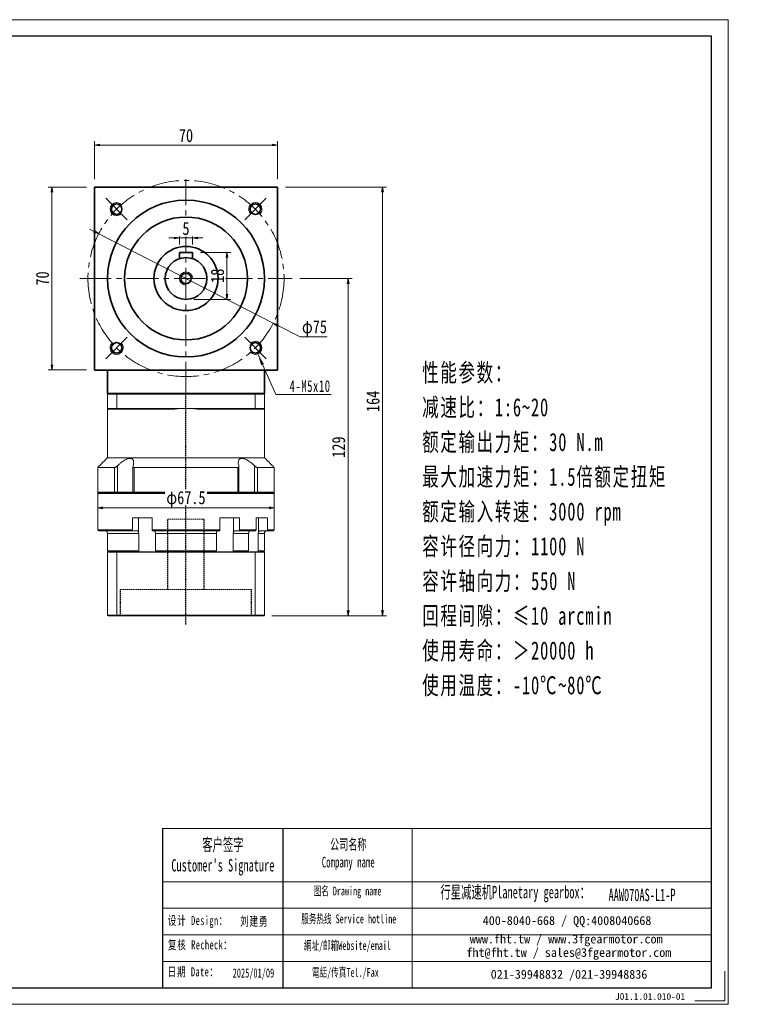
# Model space of a CAD drawing. Header units: millimetres. Extents: x -23 to 522, y -9 to 367.
# Tile 5 of 5: x 242 to 522, y -9 to 367. Entities that reach past the tile are written whole.
import ezdxf

# ---------------------------------------------------------------- set-up
doc = ezdxf.new("R2010")
doc.units = ezdxf.units.MM
doc.linetypes.add('DASHED', pattern=[0.75, 0.5, -0.25])
doc.linetypes.add('点画线', pattern=[18, 12, -2, 2, -2])
doc.layers.add('6文字层', color=3, linetype='Continuous')
doc.layers.add('7标注层', color=4, linetype='Continuous')
for name, color, linetype, lineweight in [('EB0_1', 7, 'Continuous', 35), ('SLD-0', 7, 'Continuous', 18), ('中心线层', 1, '点画线', 18), ('图框_外框线', 7, 'Continuous', 18), ('尺寸线层', 3, 'Continuous', 18), ('粗实线层', 7, 'Continuous', 35)]:
    doc.layers.add(name, color=color, linetype=linetype, lineweight=lineweight)
doc.styles.add('SLDTEXTSTYLE4', font='SimSun.ttf', dxfattribs={"width": 0.611111})
doc.styles.get("Standard").update_dxf_attribs({"font": 'SimSun.ttf'})
doc.styles.add('宋体', font='SimSun.ttf', dxfattribs={"width": 0.8})
doc.styles.add('标准', font='txt', dxfattribs={"width": 0.667})
doc.styles.add('样式 1', font='SimSun.ttf')
doc.dimstyles.new('A水平标注$0', dxfattribs={"dimtxt": 3.5, "dimasz": 2, "dimexe": 1.5, "dimexo": 3, "dimgap": 1.1, "dimtad": 1, "dimtoh": 1, "dimdec": 4, "dimdsep": 46, "dimtxsty": '宋体', "dimblk": 'OPEN', "dimcen": 3, "dimclrd": 3, "dimclre": 3, "dimclrt": 6, "dimadec": 0, "dimazin": 0, "dimtm": 1e-09, "dimtfac": 1, "dimtdec": 4, "dimtix": 1, "dimtmove": 0, "dimatfit": 3, "dimldrblk": 'OPEN', "dimfxl": 0, "dimlwd": 13, "dimlwe": 13, "dimarcsym": 0})
doc.dimstyles.new('D直径标注φ25', dxfattribs={"dimtxt": 3.5, "dimasz": 2, "dimexe": 1, "dimexo": 3, "dimtad": 1, "dimtoh": 1, "dimdec": 1, "dimdsep": 46, "dimtxsty": '宋体', "dimblk": 'OPEN', "dimcen": 3, "dimclrd": 3, "dimclre": 3, "dimclrt": 130, "dimadec": 0, "dimazin": 0, "dimtm": 1e-09, "dimtfac": 1, "dimtdec": 1, "dimtmove": 0, "dimatfit": 0, "dimldrblk": 'OPEN', "dimfxl": 0, "dimlwd": 13, "dimlwe": 13, "dimarcsym": 0})

# ---------------------------------------------------------------- blocks, each defined once
blk = doc.blocks.new('*X7')
at = {"layer": '尺寸线层', "linetype": 'Continuous'}
blk.add_hatch(color=0, dxfattribs=at).paths.add_polyline_path([(-35.18, 31.42), (-32.92, 27.49), (-33.95, 27.05)], flags=0)
at = {"layer": '尺寸线层', "color": 0, "linetype": 'Continuous'}
blk.add_line((-35.18, 31.42), (-21.93, 0), dxfattribs=at)
at = {"layer": '尺寸线层', "color": 0}
for p, q in [((0, 10.04), (40.1, 10.04)), ((0, 0), (0, 10.04)), ((-21.93, 0), (0, 0)), ((0, 0), (40.1, 0))]:
    blk.add_line(p, q, dxfattribs=at)
at = {"layer": '尺寸线层', "color": 0, "insert": (2.25, 0.9), "char_height": 4.5, "width": 75.7049, "attachment_point": 7, "line_spacing_factor": 1.15057, "style": '标准'}
blk.add_mtext('\\T1.1;4-M5x10\\P反面，H向孔位一致', dxfattribs=at)
blk = doc.blocks.new('_Open')
at = {"color": 0, "linetype": 'ByBlock', "lineweight": -2}
for p, q in [((-1, 0.17), (0, 0)), ((-1, -0.17), (0, 0)), ((0, 0), (-1, 0))]:
    blk.add_line(p, q, dxfattribs=at)
blk = doc.blocks.new('*D22')
at = {"layer": 'Defpoints', "color": 0, "transparency": 16777216}
for p in [(340.38, 319.54), (270.38, 303.49), (340.38, 303.49)]:
    blk.add_point(p, dxfattribs=at)
at = {"layer": '尺寸线层', "color": 3, "lineweight": 13, "transparency": 16777216}
for p, q in [((270.38, 306.49), (270.38, 321.04)), ((340.38, 306.49), (340.38, 321.04)), ((272.38, 319.54), (338.38, 319.54))]:
    blk.add_line(p, q, dxfattribs=at)
at = {"layer": '尺寸线层', "color": 3, "lineweight": 13, "transparency": 16777216, "xscale": 2, "yscale": 2, "zscale": 2, "rotation": 180}
blk.add_blockref('_Open', (270.38, 319.54), dxfattribs=at)
at = {"layer": '尺寸线层', "color": 3, "lineweight": 13, "transparency": 16777216, "xscale": 2, "yscale": 2, "zscale": 2}
blk.add_blockref('_Open', (340.38, 319.54), dxfattribs=at)
at = {"layer": '尺寸线层', "color": 6, "transparency": 16777216, "insert": (305.38, 323.14), "char_height": 5, "attachment_point": 5, "style": '宋体', "bg_fill": 3, "box_fill_scale": 1.1, "bg_fill_color": 256, "bg_fill_true_color": 13158600, "bg_fill_transparency": 0}
blk.add_mtext('70', dxfattribs=at)
blk = doc.blocks.new('*D23')
at = {"layer": 'Defpoints', "color": 0, "transparency": 16777216}
for p in [(254.12, 303.49), (270.38, 303.49), (270.38, 233.49)]:
    blk.add_point(p, dxfattribs=at)
at = {"layer": '尺寸线层', "color": 3, "lineweight": 13, "transparency": 16777216}
for p, q in [((267.38, 303.49), (252.62, 303.49)), ((254.12, 235.49), (254.12, 301.49)), ((267.38, 233.49), (252.62, 233.49))]:
    blk.add_line(p, q, dxfattribs=at)
at = {"layer": '尺寸线层', "color": 3, "lineweight": 13, "transparency": 16777216, "xscale": 2, "yscale": 2, "zscale": 2}
for p, rotation in [((254.12, 303.49), 90), ((254.12, 233.49), 270)]:
    blk.add_blockref('_Open', p, dxfattribs=dict(at, rotation=rotation))
at = {"layer": '尺寸线层', "color": 6, "transparency": 16777216, "insert": (250.52, 268.49), "char_height": 5, "attachment_point": 5, "rotation": 90, "style": '宋体', "bg_fill": 3, "box_fill_scale": 1.1, "bg_fill_color": 256, "bg_fill_true_color": 13158600, "bg_fill_transparency": 0}
blk.add_mtext('70', dxfattribs=at)
blk = doc.blocks.new('*D24')
at = {"layer": 'Defpoints', "color": 0, "transparency": 16777216}
for p in [(272, 285.58), (338.76, 251.4)]:
    blk.add_point(p, dxfattribs=at)
at = {"layer": '尺寸线层', "color": 3, "lineweight": 13, "transparency": 16777216}
for p, q in [((270.22, 286.49), (268.44, 287.4)), ((272, 285.58), (338.76, 251.4)), ((340.54, 250.49), (349.04, 246.14)), ((349.04, 246.14), (359.36, 246.14))]:
    blk.add_line(p, q, dxfattribs=at)
at = {"layer": '尺寸线层', "color": 3, "lineweight": 13, "transparency": 16777216, "xscale": 2, "yscale": 2, "zscale": 2}
for p, rotation in [((272, 285.58), 332.8898975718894), ((338.76, 251.4), 152.8898975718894)]:
    blk.add_blockref('_Open', p, dxfattribs=dict(at, rotation=rotation))
at = {"layer": '尺寸线层', "color": 130, "transparency": 16777216, "insert": (354.51, 249.37), "char_height": 5, "attachment_point": 5, "style": '宋体'}
blk.add_mtext('φ75', dxfattribs=at)
blk = doc.blocks.new('*X8')
at = {"layer": '尺寸线层', "linetype": 'Continuous'}
blk.add_hatch(color=0, dxfattribs=at).paths.add_polyline_path([(-9.87, 15.54), (-7.54, 11.66), (-8.57, 11.2)], flags=0)
at = {"layer": '尺寸线层', "color": 0, "linetype": 'Continuous'}
blk.add_line((-9.87, 15.54), (-3, 0), dxfattribs=at)
at = {"layer": '尺寸线层', "color": 0}
for p, q in [((-3, 0), (0, 0)), ((0, 0), (18.19, 0)), ((0, 0), (0, 0))]:
    blk.add_line(p, q, dxfattribs=at)
at = {"layer": '尺寸线层', "color": 0, "insert": (2.25, 0.9), "char_height": 4.5, "width": 31.8863, "attachment_point": 7, "line_spacing_factor": 1.15057, "style": '标准'}
blk.add_mtext('\\T1.1;4-M5x10', dxfattribs=at)
blk = doc.blocks.new('*D25')
at = {"layer": 'Defpoints', "color": 0, "transparency": 16777216}
for p in [(345.94, 268.49), (335.18, 139.49), (367.37, 139.49)]:
    blk.add_point(p, dxfattribs=at)
at = {"layer": '尺寸线层', "color": 3, "lineweight": 13, "transparency": 16777216}
for p, q in [((348.94, 268.49), (368.87, 268.49)), ((367.37, 266.49), (367.37, 141.49)), ((338.18, 139.49), (368.87, 139.49))]:
    blk.add_line(p, q, dxfattribs=at)
at = {"layer": '尺寸线层', "color": 3, "lineweight": 13, "transparency": 16777216, "xscale": 2, "yscale": 2, "zscale": 2}
for p, rotation in [((367.37, 268.49), 90), ((367.37, 139.49), 270)]:
    blk.add_blockref('_Open', p, dxfattribs=dict(at, rotation=rotation))
at = {"layer": '尺寸线层', "color": 6, "transparency": 16777216, "insert": (363.77, 203.99), "char_height": 5, "attachment_point": 5, "rotation": 90, "style": '宋体', "bg_fill": 3, "box_fill_scale": 1.1, "bg_fill_color": 256, "bg_fill_true_color": 13158600, "bg_fill_transparency": 0}
blk.add_mtext('129', dxfattribs=at)
blk = doc.blocks.new('*D26')
at = {"layer": 'Defpoints', "color": 0, "transparency": 16777216}
for p in [(340.38, 303.49), (380.5, 303.49), (335.18, 139.49)]:
    blk.add_point(p, dxfattribs=at)
at = {"layer": '尺寸线层', "color": 3, "lineweight": 13, "transparency": 16777216}
for p, q in [((343.38, 303.49), (382, 303.49)), ((380.5, 141.49), (380.5, 301.49)), ((338.18, 139.49), (382, 139.49))]:
    blk.add_line(p, q, dxfattribs=at)
at = {"layer": '尺寸线层', "color": 3, "lineweight": 13, "transparency": 16777216, "xscale": 2, "yscale": 2, "zscale": 2}
for p, rotation in [((380.5, 303.49), 90), ((380.5, 139.49), 270)]:
    blk.add_blockref('_Open', p, dxfattribs=dict(at, rotation=rotation))
at = {"layer": '尺寸线层', "color": 6, "transparency": 16777216, "insert": (376.9, 221.49), "char_height": 5, "attachment_point": 5, "rotation": 90, "style": '宋体', "bg_fill": 3, "box_fill_scale": 1.1, "bg_fill_color": 256, "bg_fill_true_color": 13158600, "bg_fill_transparency": 0}
blk.add_mtext('164', dxfattribs=at)
blk = doc.blocks.new('*D33')
at = {"layer": 'Defpoints', "color": 0, "transparency": 16777216}
for p in [(307.88, 278.49), (305.38, 260.49), (321.02, 260.49)]:
    blk.add_point(p, dxfattribs=at)
at = {"layer": '尺寸线层', "color": 3, "lineweight": 13, "transparency": 16777216}
for p, q in [((310.88, 278.49), (322.52, 278.49)), ((321.02, 276.49), (321.02, 262.49)), ((308.38, 260.49), (322.52, 260.49))]:
    blk.add_line(p, q, dxfattribs=at)
at = {"layer": '尺寸线层', "color": 3, "lineweight": 13, "transparency": 16777216, "xscale": 2, "yscale": 2, "zscale": 2}
for p, rotation in [((321.02, 278.49), 90), ((321.02, 260.49), 270)]:
    blk.add_blockref('_Open', p, dxfattribs=dict(at, rotation=rotation))
at = {"layer": '尺寸线层', "color": 6, "transparency": 16777216, "insert": (317.42, 269.53), "char_height": 5, "attachment_point": 5, "rotation": 90, "style": '宋体', "bg_fill": 3, "box_fill_scale": 1.1, "bg_fill_color": 256, "bg_fill_true_color": 13158600, "bg_fill_transparency": 0}
blk.add_mtext('18', dxfattribs=at)
blk = doc.blocks.new('*D34')
at = {"layer": 'Defpoints', "color": 0, "transparency": 16777216}
for p in [(302.88, 278.49), (307.88, 278.49)]:
    blk.add_point(p, dxfattribs=at)
at = {"layer": '尺寸线层', "color": 3, "lineweight": 13, "transparency": 16777216}
for p, q in [((300.88, 284.01), (298.88, 284.01)), ((302.88, 281.49), (302.88, 285.51)), ((307.88, 284.01), (302.88, 284.01)), ((307.88, 281.49), (307.88, 285.51)), ((309.88, 284.01), (311.88, 284.01))]:
    blk.add_line(p, q, dxfattribs=at)
at = {"layer": '尺寸线层', "color": 3, "lineweight": 13, "transparency": 16777216, "xscale": 2, "yscale": 2, "zscale": 2}
blk.add_blockref('_Open', (302.88, 284.01), dxfattribs=at)
at = {"layer": '尺寸线层', "color": 3, "lineweight": 13, "transparency": 16777216, "xscale": 2, "yscale": 2, "zscale": 2, "rotation": 180}
blk.add_blockref('_Open', (307.88, 284.01), dxfattribs=at)
at = {"layer": '尺寸线层', "color": 6, "transparency": 16777216, "insert": (305.38, 287.61), "char_height": 5, "attachment_point": 5, "style": '宋体', "bg_fill": 3, "box_fill_scale": 1.1, "bg_fill_color": 256, "bg_fill_true_color": 13158600, "bg_fill_transparency": 0}
blk.add_mtext('5', dxfattribs=at)
at = {"layer": 'Defpoints', "color": 0, "transparency": 16777216}
blk.add_point((302.88, 284.01), dxfattribs=at)
blk = doc.blocks.new('*D42')
at = {"layer": 'Defpoints', "color": 0, "transparency": 16777216}
for p in [(271.63, 191.49), (339.13, 191.49), (271.63, 180.76)]:
    blk.add_point(p, dxfattribs=at)
at = {"layer": '尺寸线层', "color": 3, "lineweight": 13, "transparency": 16777216}
for p, q in [((271.63, 188.49), (271.63, 179.76)), ((339.13, 188.49), (339.13, 179.76)), ((337.13, 180.76), (273.63, 180.76))]:
    blk.add_line(p, q, dxfattribs=at)
at = {"layer": '尺寸线层', "color": 3, "lineweight": 13, "transparency": 16777216, "xscale": 2, "yscale": 2, "zscale": 2, "rotation": 180}
blk.add_blockref('_Open', (271.63, 180.76), dxfattribs=at)
at = {"layer": '尺寸线层', "color": 3, "lineweight": 13, "transparency": 16777216, "xscale": 2, "yscale": 2, "zscale": 2}
blk.add_blockref('_Open', (339.13, 180.76), dxfattribs=at)
at = {"layer": '尺寸线层', "color": 130, "transparency": 16777216, "insert": (305.38, 183.99), "char_height": 5, "attachment_point": 5, "style": '宋体', "bg_fill": 3, "box_fill_scale": 1.1, "bg_fill_color": 256, "bg_fill_true_color": 13158600, "bg_fill_transparency": 0}
blk.add_mtext('φ67.5', dxfattribs=at)

msp = doc.modelspace()

# ---------------------------------------------------------------- linework, layer by layer
at = {"color": 7, "linetype": 'Continuous', "lineweight": 15}
for p, q in [((275.38053, 224.18846), (278.92302, 224.18846)), ((275.38053, 224.18846), (275.38053, 218.78846)), ((279.03665, 224.48846), (275.68053, 224.48846)), ((278.92302, 218.78846), (278.92302, 224.18846)), ((278.92302, 224.18846), (331.83804, 224.18846)), ((331.72441, 224.48846), (279.03665, 224.48846)), ((331.83804, 224.18846), (331.83804, 218.78846)), ((278.92302, 218.78846), (275.38053, 218.78846)), ((275.68053, 218.48846), (279.03665, 218.48846)), ((305.38053, 218.78846), (278.92302, 218.78846)), ((279.03665, 218.48846), (301.14851, 218.48846)), ((331.83804, 218.78846), (305.38053, 218.78846)), ((309.61255, 218.48846), (331.72441, 218.48846)), ((278.08866, 196.18846), (271.63053, 196.18846)), ((278.08866, 196.18846), (278.08866, 186.78846)), ((279.19895, 186.78846), (279.19895, 196.8579)), ((325.2354, 196.18846), (285.52566, 196.18846)), ((285.52566, 186.78846), (285.52566, 196.18846)), ((325.2354, 196.18846), (325.2354, 186.78846)), ((331.56211, 196.8579), (331.56211, 186.78846)), ((332.67241, 186.78846), (332.67241, 196.18846)), ((278.08866, 186.78846), (271.63053, 186.78846)), ((271.63053, 186.18846), (305.38053, 186.18846)), ((271.93053, 186.48846), (278.33125, 186.48846)), ((305.38053, 186.48846), (271.93053, 186.48846)), ((279.19895, 186.78846), (278.08866, 186.78846)), ((278.33125, 186.48846), (278.08866, 186.78846)), ((279.10846, 186.48846), (279.19895, 186.78846)), ((285.11395, 186.78846), (279.19895, 186.78846)), ((285.52566, 186.78846), (285.11395, 186.78846)), ((325.2354, 186.78846), (285.52566, 186.78846)), ((285.70215, 186.48846), (285.52566, 186.78846)), ((285.70215, 186.48846), (325.05892, 186.48846)), ((325.2354, 186.78846), (325.05892, 186.48846)), ((325.64711, 186.78846), (325.2354, 186.78846)), ((331.56211, 186.78846), (325.64711, 186.78846)), ((331.56211, 186.78846), (331.6526, 186.48846)), ((332.67241, 186.78846), (331.56211, 186.78846)), ((332.67241, 186.78846), (332.42981, 186.48846)), ((284.89374, 176.98846), (284.89374, 172.28846)), ((284.89374, 176.98846), (292.39645, 176.98846)), ((287.25786, 176.98846), (287.25786, 171.37185)), ((292.39645, 172.28846), (292.39645, 176.98846)), ((318.36461, 176.98846), (318.36461, 172.28846)), ((318.36461, 176.98846), (325.86732, 176.98846)), ((323.5032, 176.98846), (323.5032, 171.37185)), ((325.86732, 172.28846), (325.86732, 176.98846)), ((332.20131, 176.98846), (332.20131, 172.28846)), ((333.07688, 176.98846), (333.07688, 171.37185)), ((284.89374, 172.28846), (271.63053, 172.28846)), ((271.93053, 171.98846), (285.08678, 171.98846)), ((275.38053, 170.98846), (287.30767, 170.98846)), ((285.08678, 171.98846), (286.66343, 171.98846)), ((287.30767, 170.98846), (287.30767, 164.28846)), ((318.36461, 172.28846), (292.39645, 172.28846)), ((292.49917, 171.98846), (318.26189, 171.98846)), ((293.67983, 170.98846), (317.08124, 170.98846)), ((293.67983, 164.28846), (293.67983, 170.98846)), ((317.08124, 170.98846), (317.08124, 164.28846)), ((323.45339, 164.28846), (323.45339, 170.98846)), ((323.45339, 170.98846), (329.32571, 170.98846)), ((324.09763, 171.98846), (325.67428, 171.98846)), ((325.67428, 171.98846), (331.97125, 171.98846)), ((332.20131, 172.28846), (325.86732, 172.28846)), ((329.32571, 170.98846), (329.32571, 164.28846)), ((333.00468, 164.28846), (333.00468, 170.98846)), ((287.30767, 164.28846), (275.38053, 164.28846)), ((275.38053, 163.78846), (278.92302, 163.78846)), ((275.38053, 163.78846), (275.38053, 139.68846)), ((278.99872, 163.98846), (275.58053, 163.98846)), ((278.92302, 163.78846), (331.83804, 163.78846)), ((278.92302, 163.78846), (278.92302, 139.68846)), ((331.76234, 163.98846), (278.99872, 163.98846)), ((317.08124, 164.28846), (293.67983, 164.28846)), ((329.32571, 164.28846), (323.45339, 164.28846)), ((331.83804, 163.78846), (331.83804, 139.68846)), ((278.92302, 139.68846), (275.38053, 139.68846)), ((275.58053, 139.48846), (278.99872, 139.48846)), ((331.83804, 139.68846), (278.92302, 139.68846)), ((278.99872, 139.48846), (331.76234, 139.48846))]:
    msp.add_line(p, q, dxfattribs=at)
at = {"color": 1, "linetype": 'DASHED'}
msp.add_line((305.38053, 136.16354), (305.38053, 224.48846), dxfattribs=at)
at = {"color": 6, "linetype": 'DASHED', "lineweight": 15}
for p, q in [((298.38053, 176.48846), (312.38053, 176.48846)), ((280.38053, 149.48846), (330.38053, 149.48846))]:
    msp.add_line(p, q, dxfattribs=at)
at = {"color": 6, "linetype": 'DASHED'}
for p, q in [((298.38053, 149.48846), (298.38053, 176.48846)), ((312.38053, 149.48846), (312.38053, 176.48846)), ((280.38053, 139.48846), (280.38053, 149.48846)), ((330.38053, 139.48846), (330.38053, 149.48846))]:
    msp.add_line(p, q, dxfattribs=at)
msp.add_line((342.3722, 58.06346), (342.3722, -2.8178))
at = {"color": 7, "linetype": 'Continuous', "lineweight": 15}
for centre, radius, start, end in [((305.38053, 188.78846), 30, 90, 98.1096145), ((305.38053, 188.78846), 30, 81.8903855, 90), ((274.38053, 170.98846), 1, 0, 90)]:
    msp.add_arc(centre, radius, start, end, dxfattribs=at)
for points in [[(275.38053, 224.18846), (275.68053, 224.48846)], [(278.92302, 224.18846), (279.03665, 224.48846)], [(331.83804, 224.18846), (331.72441, 224.48846)], [(275.38053, 199.93846), (275.38053, 218.78846)], [(275.38053, 218.78846), (275.68053, 218.48846)], [(278.92302, 218.78846), (279.03665, 218.48846)], [(331.72441, 218.48846), (331.83804, 218.78846)], [(271.63053, 196.18846), (275.38053, 199.93846)], [(271.63053, 186.78846), (271.63053, 196.18846)], [(285.11395, 186.78846), (285.11395, 196.59866)], [(325.64711, 196.59654), (325.64711, 186.78846)], [(271.93053, 186.48846), (271.63053, 186.78846)], [(271.63053, 186.18846), (271.93053, 186.48846)], [(271.63053, 172.28846), (271.63053, 186.18846)], [(285.41395, 186.48846), (285.11395, 186.78846)], [(325.64711, 186.78846), (325.34711, 186.48846)], [(271.93053, 171.98846), (271.63053, 172.28846)], [(275.38053, 164.28846), (275.38053, 170.98846)], [(285.08678, 171.98846), (284.89374, 172.28846)], [(287.25786, 171.37185), (287.30767, 170.98846)], [(292.39645, 172.28846), (292.49917, 171.98846)], [(293.67983, 170.98846), (293.65438, 171.37185)], [(317.10668, 171.37185), (317.08124, 170.98846)], [(318.26189, 171.98846), (318.36461, 172.28846)], [(323.45339, 170.98846), (323.5032, 171.37185)], [(325.86732, 172.28846), (325.67428, 171.98846)], [(329.38385, 171.37185), (329.32571, 170.98846)], [(331.97125, 171.98846), (332.20131, 172.28846)], [(333.00468, 170.98846), (333.07688, 171.37185)], [(275.68053, 163.98846), (275.38053, 164.28846)], [(275.38053, 163.78846), (275.58053, 163.98846)], [(278.92302, 163.78846), (278.99872, 163.98846)], [(287.51541, 163.98846), (287.30767, 164.28846)], [(293.67983, 164.28846), (293.76569, 163.98846)], [(316.99537, 163.98846), (317.08124, 164.28846)], [(323.45339, 164.28846), (323.24565, 163.98846)], [(329.10662, 163.98846), (329.32571, 164.28846)], [(331.83804, 163.78846), (331.76234, 163.98846)], [(333.00468, 164.28846), (332.71523, 163.98846)], [(275.58053, 139.48846), (275.38053, 139.68846)], [(278.99872, 139.48846), (278.92302, 139.68846)], [(331.76234, 139.48846), (331.83804, 139.68846)]]:
    msp.add_open_spline(points, degree=1, dxfattribs=at)
for points, knots in [([(285.16053, 196.8579), (285.24685, 197.18259), (285.38771, 197.71241), (285.38792, 198.38218), (285.2884, 198.8475), (285.09532, 199.20775), (284.78276, 199.52134), (284.23843, 199.72806), (283.40998, 199.65868), (282.57635, 199.35306), (281.83088, 198.95568), (281.07599, 198.46673), (280.25883, 197.83749), (279.61342, 197.26175), (279.27247, 196.92953), (279.19895, 196.8579)], [0, 0, 0, 0, 1.111823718, 1.814206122, 2.515660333, 3.044836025, 3.573294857, 4.429537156, 5.288250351, 6.104434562, 6.713373, 7.323286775, 8.207714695, 9.093503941, 9.336985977, 9.336985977, 9.336985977, 9.336985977]), ([(331.56211, 196.8579), (331.39333, 197.02048), (331.05444, 197.34692), (330.46792, 197.85643), (329.8009, 198.38043), (329.11434, 198.84417), (328.46969, 199.20672), (327.92698, 199.4497), (327.42922, 199.6093), (326.99433, 199.68884), (326.59366, 199.69384), (326.25326, 199.62441), (325.97261, 199.48977), (325.71965, 199.27585), (325.5168, 198.95755), (325.37814, 198.47151), (325.36698, 197.84054), (325.47523, 197.26512), (325.57849, 196.92953), (325.60053, 196.8579)], [0, 0, 0, 0, 0.553902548, 1.112192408, 1.806376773, 2.51506714, 3.037171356, 3.572009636, 3.995519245, 4.430649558, 4.854541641, 5.292182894, 5.696545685, 6.110001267, 6.710526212, 7.328053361, 8.20046253, 9.097057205, 9.340373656, 9.340373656, 9.340373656, 9.340373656]), ([(279.19895, 196.8579), (279.07504, 196.74393), (278.8619, 196.54789), (278.53897, 196.3371), (278.27794, 196.21234), (278.15131, 196.19637), (278.08866, 196.18846)], [0, 0, 0, 0, 0.461690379, 0.794104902, 1.059065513, 1.318521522, 1.318521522, 1.318521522, 1.318521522]), ([(285.52566, 196.18846), (285.45719, 196.19547), (285.32056, 196.20944), (285.1765, 196.32331), (285.08798, 196.53219), (285.1336, 196.73697), (285.16053, 196.8579)], [0, 0, 0, 0, 0.1713953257, 0.3420313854, 0.5797240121, 0.9225193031, 0.9225193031, 0.9225193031, 0.9225193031]), ([(325.60053, 196.8579), (325.62651, 196.74393), (325.67121, 196.54789), (325.59443, 196.3371), (325.45372, 196.21234), (325.30767, 196.19637), (325.2354, 196.18846)], [0, 0, 0, 0, 0.3230947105, 0.5557211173, 0.741142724, 0.9227121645, 0.9227121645, 0.9227121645, 0.9227121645]), ([(332.67241, 196.18846), (332.61366, 196.19547), (332.49644, 196.20944), (332.24679, 196.32331), (331.91755, 196.53219), (331.69407, 196.73697), (331.56211, 196.8579)], [0, 0, 0, 0, 0.244975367, 0.488865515, 0.828599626, 1.318556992, 1.318556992, 1.318556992, 1.318556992]), ([(286.66343, 171.98846), (286.68806, 171.98711), (286.78481, 171.9818), (286.95048, 171.9043), (287.12929, 171.70578), (287.2208, 171.50468), (287.25367, 171.38687), (287.25786, 171.37185)], [0, 0, 0, 0, 0.0898846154, 0.3530449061, 0.6161572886, 0.8790264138, 0.9174460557, 0.9174460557, 0.9174460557, 0.9174460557]), ([(293.65438, 171.37185), (293.63615, 171.47137), (293.59967, 171.67058), (293.50602, 171.87977), (293.41437, 171.97736), (293.35705, 171.9857), (293.33809, 171.98846)], [0, 0, 0, 0, 0.2094481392, 0.4192300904, 0.6292069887, 0.7329719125, 0.7329719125, 0.7329719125, 0.7329719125]), ([(317.42298, 171.98846), (317.40987, 171.98711), (317.35839, 171.9818), (317.27024, 171.9043), (317.1751, 171.70578), (317.12641, 171.50468), (317.10891, 171.38687), (317.10668, 171.37185)], [0, 0, 0, 0, 0.0718302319, 0.2821316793, 0.4923948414, 0.7024636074, 0.7331662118, 0.7331662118, 0.7331662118, 0.7331662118]), ([(323.5032, 171.37185), (323.51843, 171.42191), (323.54933, 171.52348), (323.61536, 171.65733), (323.69452, 171.77418), (323.78473, 171.86783), (323.8846, 171.9368), (323.98962, 171.98038), (324.06198, 171.98579), (324.09763, 171.98846)], [0, 0, 0, 0, 0.129312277, 0.2623626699, 0.3919270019, 0.5252420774, 0.6549272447, 0.7883655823, 0.9180312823, 0.9180312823, 0.9180312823, 0.9180312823]), ([(330.09227, 171.98846), (330.0629, 171.98716), (329.99101, 171.98397), (329.8771, 171.95299), (329.75631, 171.89281), (329.64401, 171.80575), (329.5454, 171.69648), (329.46171, 171.56589), (329.41123, 171.45424), (329.38885, 171.38687), (329.38385, 171.37185)], [0, 0, 0, 0, 0.098079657, 0.240108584, 0.386257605, 0.528258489, 0.674384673, 0.816253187, 0.962246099, 1.004168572, 1.004168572, 1.004168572, 1.004168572])]:
    msp.add_open_spline(points, degree=3, knots=knots, dxfattribs=at)
at = {"layer": '7标注层', "color": 0}
msp.add_line((296.4468, 58.06346), (296.4468, -2.80739), dxfattribs=at)
at = {"layer": '中心线层'}
for p, q in [((305.38053, 224.6036), (305.38053, 306.48846)), ((282.93447, 290.93452), (274.695, 299.17399)), ((327.82659, 290.93452), (336.06606, 299.17399)), ((264.82567, 268.48846), (345.93539, 268.48846)), ((282.93447, 246.0424), (274.695, 237.80293)), ((327.82659, 246.0424), (336.06606, 237.80293))]:
    msp.add_line(p, q, dxfattribs=at)
msp.add_circle((305.38053, 268.48846), 37.5, dxfattribs=at)
at = {"layer": '图框_外框线'}
for p, q in [((296.4468, 58.06346), (342.3722, 58.06346)), ((342.3722, 58.06346), (342.3722, -2.80739)), ((342.3722, 58.06346), (506.33908, 58.06346)), ((391.85373, 58.06346), (391.85373, -2.80739)), ((296.4468, 37.75081), (342.3722, 37.75081)), ((342.3722, 37.75081), (506.33908, 37.75081)), ((296.4468, 27.59449), (506.33908, 27.59449)), ((296.4468, 17.43816), (506.33908, 17.43816)), ((296.4468, 7.28184), (506.33908, 7.28184))]:
    msp.add_line(p, q, dxfattribs=at)
at = {"layer": '图框_外框线', "color": 3}
msp.add_lwpolyline([(-19.93821, -9.14808), (512.67977, -9.14808), (512.67977, 367.48892), (-19.93821, 367.48892)], close=True, dxfattribs=at)
at = {"layer": '图框_外框线', "color": 3, "lineweight": 25}
msp.add_lwpolyline([(11.76524, -2.80739), (506.33908, -2.80739), (506.33908, 361.14823), (11.76524, 361.14823)], close=True, dxfattribs=at)
at = {"layer": '图框_外框线', "color": 3}
msp.add_lwpolyline([(511.41163, 3.5333), (511.41163, -7.87994), (499.99839, -7.87994)], dxfattribs=at)
at = {"layer": '粗实线层'}
for p, q in [((270.38053, 233.48846), (270.38053, 303.48846)), ((270.38053, 303.48846), (340.38053, 303.48846)), ((340.38053, 303.48846), (340.38053, 302.58846)), ((340.38053, 233.48846), (340.38053, 302.48846)), ((307.88053, 278.48846), (302.88053, 278.48846)), ((302.88053, 278.48846), (302.88053, 276.0878)), ((307.88053, 278.48846), (307.88053, 276.0878)), ((270.38053, 233.48846), (270.38053, 234.38846)), ((270.38053, 233.48846), (340.38053, 233.48846)), ((275.38053, 224.48846), (275.38053, 233.48846))]:
    msp.add_line(p, q, dxfattribs=at)
for centre, radius in [((305.38053, 268.48846), 30), ((278.86403, 295.00497), 2), ((331.89704, 295.00497), 2), ((305.38053, 268.48846), 23.5), ((278.86403, 241.97196), 2), ((331.89704, 241.97196), 2)]:
    msp.add_circle(centre, radius, dxfattribs=at)
at = {"layer": '粗实线层', "lineweight": 18}
for centre, start, end in [((278.86403, 295.00497), 43.0897868, 315), ((331.89704, 295.00497), 313.0897868, 225), ((278.86403, 241.97196), 133.0897868, 45), ((331.89704, 241.97196), 223.0897868, 135)]:
    msp.add_arc(centre, 2.5, start, end, dxfattribs=at)

# ---------------------------------------------------------------- block references
at = {"layer": '尺寸线层'}
for name, p in [('*X7', (196.89135, 214.10552)), ('*X8', (342.713, 224.11314))]:
    msp.add_blockref(name, p, dxfattribs=at)

# ---------------------------------------------------------------- texts
at = {"layer": '6文字层', "insert": (469.43086, -4.83201), "char_height": 2.6276449, "width": 45.5154591, "attachment_point": 1, "style": '样式 1'}
msp.add_mtext('J01.1.01.010-01', dxfattribs=at)
at = {"layer": 'SLD-0', "color": 1, "attachment_point": 2}
for s, insert, char_height, width, style in [("{\\fSimSun|b1|i0|c134|p2;客户签字\\PCustomer's Signature}", (319.48866, 54.30555), 4.7396185, 58.9613427, 'SLDTEXTSTYLE4'), ('{\\fSimSun|b1|i0|c134|p2;公司名称\\PCompany name}', (367.42679, 54.05394), 4.0625301, 52.5970808, 'SLDTEXTSTYLE4'), ('{\\fSimSun|b1|i0|c134|p2;图名 Drawing name}', (367.1491, 35.87864), 3.3854418, 43.2953463, 'SLDTEXTSTYLE4'), ('{\\fSimSun|b1|i0|c134|p2;  \\H1.1667x;行星减速机Planetary gearbox\\fSimSun|b0|i0|c134|p2;：}', (429.56184, 36.13978), 4.0625301, 63.8940117, 'SLDTEXTSTYLE4'), ('\\pt23.69809;AAW070AS-L1-P', (479.75266, 35.06116), 4.7396185, 34.4924785, 'SLDTEXTSTYLE4'), ('{\\fNSimSun|b0|i0|c134|p49;\\T1.1;设计 \\fNSimSun|b0|i0|c0|p49;Design\\fNSimSun|b0|i0|c134|p49;：}', (309.90912, 24.67352), 3.5, 33.6041216, '标准'), ('{\\fNSimSun|b0|i0|c134|p49;\\T1.1;刘建勇}', (331.46858, 24.36793), 3.5, 33.6041216, '标准'), ('{\\fSimSun|b1|i0|c134|p2;服务热线 Service hotline}', (367.62918, 25.23319), 3.3854418, 48.235175, 'SLDTEXTSTYLE4'), ('{\\fNSimSun|b0|i0|c134|p49;\\T1.1;复核 \\fNSimSun|b0|i0|c0|p49;Recheck\\fNSimSun|b0|i0|c134|p49;：}', (310.82282, 15.37575), 3.5, 33.6041216, '标准'), ('{\\fSimSun|b1|i0|c134|p2;網址/邮箱Website/email}', (367.10203, 15.03338), 3.3854418, 50.2082771, 'SLDTEXTSTYLE4'), ('{\\fNSimSun|b0|i0|c134|p49;\\T1.1;日期 Date：}', (308.10962, 5.04444), 3.5, 33.6041216, '标准'), ('{\\fNSimSun|b0|i0|c134|p49;2025/01/09}', (331.17183, 4.58998), 3.5, 33.6041216, '标准'), ('{\\fSimSun|b1|i0|c134|p2;電話/传真Tel./Fax}', (366.34354, 4.75405), 3.3854418, 50.8121355, 'SLDTEXTSTYLE4')]:
    msp.add_mtext(s, dxfattribs=dict(at, insert=insert, char_height=char_height, width=width, style=style))
at = {"layer": 'SLD-0', "color": 1, "char_height": 3.3854418, "attachment_point": 2}
for s, insert, width in [('{\\fSimSun|b1|i0|c134|p2;400-8040-668 / QQ:4008040668}', (451.0816, 24.58631), 98.5685229), ('{\\fSimSun|b1|i0|c134|p2;www.fht.tw / www.3fgearmotor.com }', (450.76944, 17.53489), 98.6794838), ('\\pt40.6253;{\\fSimSun|b1|i0|c134|p2;fht@fht.tw / sales@3fgearmotor.com }', (451.80119, 12.37975), 98.6794838), ('{\\fSimSun|b1|i0|c134|p2;021-39948832 /021-39948836 }', (451.83659, 4.01385), 75.3492507)]:
    msp.add_mtext(s, dxfattribs=dict(at, insert=insert, width=width))
at = {"layer": '尺寸线层', "insert": (395.70607, 235.9996), "char_height": 4.0425, "width": 103.2334341, "attachment_point": 1, "line_spacing_factor": 1.15057, "style": '标准'}
msp.add_mtext('{\\fNSimSun|b0|i0|c134|p49;\\H1.71429x;\\T1.1;性能参数：\\P减速比：1:6~20\\P额定输出力矩：30 N.m\\P最大加速力矩：1.5倍额定扭矩\\P额定输入转速：3000 rpm\\P容许径向力：1100 N\\P容许轴向力：550 N\\P回程间隙：≤10 arcmin\\P使用寿命：＞20000 h\\P使用温度：-10℃~80℃}', dxfattribs=at)

# ---------------------------------------------------------------- next in the draw order: dimensions: what is measured, and where the dimension line sits
at = {"layer": '尺寸线层'}
dim = msp.add_linear_dim(base=(340.38053, 319.54403), p1=(270.38053, 303.48846), p2=(340.38053, 303.48846), dimstyle='A水平标注$0', override={"dimtxt": 5, "dimblk": 'Open', "dimtfill": 1, "dimtfillclr": 256}, dxfattribs=at)
dim.commit()
dim.dimension.update_dxf_attribs({"geometry": '*D22', "text_midpoint": (305.38053, 323.14403)})

# ---------------------------------------------------------------- next in the draw order: dimensions: what is measured, and where the dimension line sits
dim = msp.add_linear_dim(base=(254.1248, 303.48846), p1=(270.38053, 233.48846), p2=(270.38053, 303.48846), angle=90, dimstyle='A水平标注$0', override={"dimtxt": 5, "dimblk": 'Open', "dimtfill": 1, "dimtfillclr": 256}, dxfattribs=at)
dim.commit()
dim.dimension.update_dxf_attribs({"geometry": '*D23', "text_midpoint": (250.5248, 268.48846)})

# ---------------------------------------------------------------- next in the draw order: dimensions: what is measured, and where the dimension line sits
dim = msp.add_diameter_dim_2p(p1=(272.00056, 285.57728), p2=(338.7605, 251.39964), dimstyle='D直径标注φ25', override={"dimtxt": 5, "dimpost": 'φ<>', "dimtfill": 0}, dxfattribs=at)
dim.commit()
dim.dimension.update_dxf_attribs({"geometry": '*D24', "text_midpoint": (354.51351, 246.1374), "dimtype": 163})

# ---------------------------------------------------------------- next in the draw order: dimensions: what is measured, and where the dimension line sits
dim = msp.add_linear_dim(base=(321.01777, 260.48846), p1=(307.88053, 278.48846), p2=(305.38053, 260.48846), angle=270, dimstyle='A水平标注$0', override={"dimtxt": 5, "dimblk": 'Open', "dimtfill": 1, "dimtfillclr": 256}, dxfattribs=at)
dim.commit()
dim.dimension.update_dxf_attribs({"geometry": '*D33', "text_midpoint": (321.01777, 269.52574), "dimtype": 160})
dim = msp.add_linear_dim(base=(367.37386, 139.48846), p1=(345.93539, 268.48846), p2=(335.18053, 139.48846), angle=270, dimstyle='A水平标注$0', override={"dimtxt": 5}, dxfattribs=at)
dim.commit()
dim.dimension.update_dxf_attribs({"geometry": '*D25', "text_midpoint": (363.77386, 203.98846)})

# ---------------------------------------------------------------- next in the draw order: linework, layer by layer
at = {"layer": '粗实线层'}
for radius in [8, 2]:
    msp.add_circle((305.38053, 268.48846), radius, dxfattribs=at)
at = {"layer": '粗实线层', "lineweight": 18}
msp.add_arc((305.38053, 268.48846), 2.5, 0, 270, dxfattribs=at)

# ---------------------------------------------------------------- next in the draw order: dimensions: what is measured, and where the dimension line sits
at = {"layer": '尺寸线层'}
dim = msp.add_linear_dim(base=(380.50032, 303.48846), p1=(335.18053, 139.48846), p2=(340.38053, 303.48846), angle=90, dimstyle='A水平标注$0', override={"dimtxt": 5}, dxfattribs=at)
dim.commit()
dim.dimension.update_dxf_attribs({"geometry": '*D26', "text_midpoint": (376.90032, 221.48846)})
dim = msp.add_linear_dim(base=(302.88053, 284.01399), p1=(307.88053, 278.48846), p2=(302.88053, 278.48846), dimstyle='A水平标注$0', override={"dimtxt": 5, "dimblk": 'Open', "dimtfill": 1, "dimtfillclr": 256}, dxfattribs=at)
dim.commit()
dim.dimension.update_dxf_attribs({"geometry": '*D34', "text_midpoint": (305.38053, 287.61399)})

# ---------------------------------------------------------------- next in the draw order: linework, layer by layer
at = {"color": 7, "linetype": 'Continuous', "lineweight": 15}
for p, q in [((335.08053, 224.48846), (331.72441, 224.48846)), ((331.83804, 224.18846), (335.38053, 224.18846)), ((335.38053, 218.78846), (335.38053, 224.18846)), ((331.72441, 218.48846), (335.08053, 218.48846)), ((335.38053, 218.78846), (331.83804, 218.78846)), ((335.38053, 199.93846), (275.38053, 199.93846)), ((339.13053, 196.18846), (332.67241, 196.18846)), ((338.83053, 186.48846), (305.38053, 186.48846)), ((305.38053, 186.18846), (339.13053, 186.18846)), ((332.42981, 186.48846), (338.83053, 186.48846)), ((339.13053, 186.78846), (332.67241, 186.78846)), ((332.20131, 176.98846), (336.533, 176.98846)), ((336.533, 172.28846), (336.533, 176.98846)), ((333.00468, 170.98846), (335.38053, 170.98846)), ((333.94589, 171.98846), (336.25079, 171.98846)), ((336.25079, 171.98846), (338.83053, 171.98846)), ((339.13053, 172.28846), (336.533, 172.28846)), ((335.18053, 163.98846), (331.76234, 163.98846)), ((331.83804, 163.78846), (335.38053, 163.78846)), ((335.38053, 164.28846), (333.00468, 164.28846)), ((335.38053, 163.78846), (335.38053, 139.68846)), ((331.76234, 139.48846), (335.18053, 139.48846)), ((335.38053, 139.68846), (331.83804, 139.68846))]:
    msp.add_line(p, q, dxfattribs=at)
msp.add_arc((336.38053, 170.98846), 1, 90, 180, dxfattribs=at)
for points in [[(335.08053, 224.48846), (335.38053, 224.18846)], [(335.08053, 218.48846), (335.38053, 218.78846)], [(335.38053, 218.78846), (335.38053, 199.93846)], [(335.38053, 199.93846), (339.13053, 196.18846)], [(339.13053, 196.18846), (339.13053, 186.78846)], [(339.13053, 186.78846), (338.83053, 186.48846)], [(338.83053, 186.48846), (339.13053, 186.18846)], [(339.13053, 186.18846), (339.13053, 172.28846)], [(335.38053, 170.98846), (335.38053, 164.28846)], [(336.533, 172.28846), (336.25079, 171.98846)], [(339.13053, 172.28846), (338.83053, 171.98846)], [(335.38053, 164.28846), (335.08053, 163.98846)], [(335.18053, 163.98846), (335.38053, 163.78846)], [(335.38053, 139.68846), (335.18053, 139.48846)]]:
    msp.add_open_spline(points, degree=1, dxfattribs=at)
msp.add_open_spline([(333.07688, 171.37185), (333.12696, 171.47137), (333.2272, 171.67058), (333.48449, 171.87977), (333.73629, 171.97736), (333.89379, 171.9857), (333.94589, 171.98846)], degree=3, knots=[0, 0, 0, 0, 0.323097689, 0.646710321, 0.970623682, 1.130692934, 1.130692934, 1.130692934, 1.130692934], dxfattribs=at)
at = {"layer": 'EB0_1'}
msp.add_line((335.38053, 224.48846), (275.38053, 224.48846), dxfattribs=at)
at = {"layer": '粗实线层'}
msp.add_line((335.38053, 224.48846), (335.38053, 233.48846), dxfattribs=at)
msp.add_circle((305.38053, 268.48846), 12.25, dxfattribs=at)

# ---------------------------------------------------------------- next in the draw order: dimensions: what is measured, and where the dimension line sits
at = {"layer": '尺寸线层'}
dim = msp.add_linear_dim(base=(271.63053, 180.75667), p1=(339.13053, 191.48846), p2=(271.63053, 191.48846), text='φ<>', dimstyle='D直径标注φ25', override={"dimtxt": 5, "dimgap": 0.625, "dimtad": 1, "dimjust": 0, "dimdec": 1, "dimlfac": 1, "dimpost": '<>', "dimblk": 'Open', "dimse1": 0, "dimse2": 0, "dimsd1": 0, "dimsd2": 0, "dimtofl": 1, "dimtvp": 0.1, "dimtfill": 1, "dimtfillclr": 256}, dxfattribs=at)
dim.commit()
dim.dimension.update_dxf_attribs({"geometry": '*D42', "text_midpoint": (305.38053, 183.9934)})

doc.saveas('drawing.dxf')
